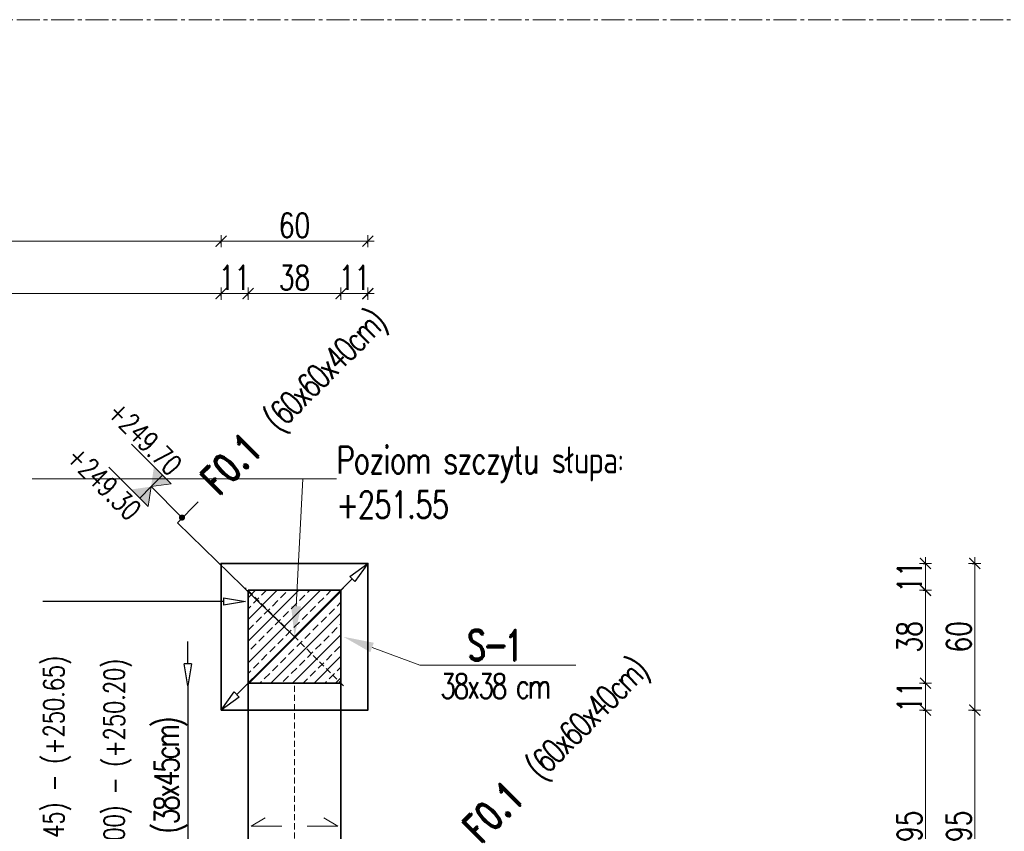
# Model space of a CAD drawing. Header units: millimetres. Extents: x -8 to 14965326, y -810 to 11054951.
# Tile 46 of 72: x 7505687 to 7506089, y 5558778 to 5559109. Entities that reach past the tile are written whole.
import ezdxf
from ezdxf import colors
from ezdxf.entities.mleader import LeaderData, LeaderLine
from ezdxf.math import Vec2, Vec3

# ---------------------------------------------------------------- set-up
doc = ezdxf.new("R2010")
doc.units = ezdxf.units.MM
doc.header["$LTSCALE"] = 0.5
doc.header["$MEASUREMENT"] = 0
doc.linetypes.add('CENTER2', pattern=[1.125, 0.75, -0.125, 0.125, -0.125])
doc.linetypes.add('KRESKOWA', pattern=[0.75, 0.5, -0.25])
doc.layers.get('0').update_dxf_attribs({"linetype": 'CONTINUOUS', "lineweight": 13})
doc.layers.get('Defpoints').update_dxf_attribs({"linetype": 'CONTINUOUS'})
for name, color, linetype, lineweight in [('_K_pozycje', 1, 'CONTINUOUS', 5), ('K_Cienkie przerywane', 252, 'KRESKOWA', 9), ('K_Fundamenty - przekrój', 40, 'CONTINUOUS', 35), ('K_Kreskowanie', 253, 'CONTINUOUS', 5), ('K_Opis', 7, 'CONTINUOUS', 9), ('K_Ściany - przekrój', 7, 'CONTINUOUS', 35), ('tkd_obszary_wykazu', 14, 'CENTER2', 9), ('tkd_wym', 1, 'CONTINUOUS', 5)]:
    doc.layers.add(name, color=color, linetype=linetype, lineweight=lineweight)
doc.styles.add('___K_OPIS_ROMAND', font='romand.shx', dxfattribs={"width": 0.75})
doc.styles.add('___K_OPIS_SIMPLEX', font='simplex.shx', dxfattribs={"width": 0.75})
doc.styles.add('tkd_txt0', font='simplex.shx', dxfattribs={"width": 0.75})
doc.dimstyles.new('opisy_wieńce', dxfattribs={"dimscale": 0.6, "dimtxt": 20, "dimasz": 25, "dimexe": 10, "dimexo": 50, "dimgap": 10, "dimtad": 0, "dimdec": 1, "dimrnd": 0.05000000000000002, "dimzin": 9, "dimdsep": 46, "dimtxsty": '___K_OPIS_ROMAND', "dimblk1": 'CLOSEDBLANK', "dimblk2": 'CLOSEDBLANK', "dimsah": 1, "dimcen": 0, "dimdle": 10, "dimse1": 1, "dimse2": 1, "dimclrd": 1, "dimclre": 256, "dimclrt": 50, "dimazin": 2, "dimtm": 1e-09, "dimtfac": 1, "dimtdec": 1, "dimtmove": 2, "dimatfit": 3, "dimfxl": 1, "dimtolj": 1, "dimtzin": 0, "dimarcsym": 0})
doc.dimstyles.new('tkd_1-50cm[cm]', dxfattribs={"dimtxt": 10, "dimasz": 2.5, "dimexe": 0, "dimexo": 10, "dimgap": 1.5, "dimtad": 1, "dimdec": 1, "dimrnd": 0.5, "dimdsep": 46, "dimtxsty": 'tkd_txt0', "dimblk": 'tkd_dim_arrow', "dimcen": 0, "dimclrd": 1, "dimclre": 256, "dimclrt": 7, "dimaunit": 1, "dimadec": 0, "dimazin": 0, "dimtfac": 0.009090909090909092, "dimtdec": 1, "dimtix": 1, "dimtmove": 1, "dimatfit": 3, "dimldrblk": 'DOTSMALL', "dimfxl": 1, "dimfxlon": 1, "dimtvp": 0.02, "dimtolj": 1, "dimtzin": 9, "dimlwd": -1, "dimarcsym": 0})

# ---------------------------------------------------------------- blocks, each defined once
blk = doc.blocks.new('_ClosedBlank')
at = {"color": 0, "linetype": 'ByBlock', "lineweight": -2}
for p, q in [((-1, 0.1666666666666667), (0, 0)), ((-1, 0.1666666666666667), (-1, -0.1666666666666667)), ((0, 0), (-1, -0.1666666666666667))]:
    blk.add_line(p, q, dxfattribs=at)
blk = doc.blocks.new('*D161')
at = {"layer": '_K_pozycje', "color": 1, "lineweight": -2, "transparency": 16777216}
for p, q in [((7505553.111620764, 5558871.435350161), (7505557.831440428, 5558871.435350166)), ((7505770.111620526, 5558871.435350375), (7505696.260011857, 5558871.435350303))]:
    blk.add_line(p, q, dxfattribs=at)
at = {"layer": 'Defpoints', "color": 0, "transparency": 16777216}
for p in [(7505544.111620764, 5558871.435349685), (7505544.111620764, 5558871.435350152), (7505779.111620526, 5558871.435349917)]:
    blk.add_point(p, dxfattribs=at)
at = {"layer": '_K_pozycje', "color": 1, "lineweight": -2, "transparency": 16777216, "xscale": 9, "yscale": 9, "zscale": 9}
for p, rotation in [((7505544.111620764, 5558871.435350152), 180.0000000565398), ((7505779.111620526, 5558871.435350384), 5.653981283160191e-08)]:
    blk.add_blockref('_ClosedBlank', p, dxfattribs=dict(at, rotation=rotation))
at = {"layer": '_K_pozycje', "color": 50, "transparency": 16777216, "insert": (7505627.045726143, 5558871.435350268), "char_height": 12, "attachment_point": 5, "rotation": 5.6539779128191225e-08, "style": '___K_OPIS_ROMAND'}
blk.add_mtext('\\A1;Bramka wejściowa', dxfattribs=at)
blk = doc.blocks.new('*D171')
at = {"layer": '_K_pozycje', "color": 1, "lineweight": -2, "transparency": 16777216}
for p, q in [((7505751.299840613, 5558903.688071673), (7505759.785122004, 5558912.17335303)), ((7505799.111622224, 5558857.055748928), (7505751.299840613, 5558903.688071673)), ((7505822.7476613, 5558880.691787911), (7505775.475583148, 5558833.419709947))]:
    blk.add_line(p, q, dxfattribs=at)
at = {"layer": 'Defpoints', "color": 0, "transparency": 16777216}
for p in [(7505829.111622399, 5558887.055748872), (7505769.11162216, 5558827.055748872), (7505769.111622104, 5558827.055748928)]:
    blk.add_point(p, dxfattribs=at)
at = {"layer": '_K_pozycje', "color": 1, "lineweight": -2, "transparency": 16777216, "xscale": 9, "yscale": 9, "zscale": 9}
for p, rotation in [((7505829.111622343, 5558887.055748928), 44.99999988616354), ((7505769.111622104, 5558827.055748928), 224.9999998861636)]:
    blk.add_blockref('_ClosedBlank', p, dxfattribs=dict(at, rotation=rotation))
at = {"layer": '_K_pozycje', "color": 50, "transparency": 16777216, "insert": (7505799.821672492, 5558952.209903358), "char_height": 12, "attachment_point": 5, "rotation": 44.99999988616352, "style": '___K_OPIS_ROMAND'}
blk.add_mtext('\\A1;F0.1{\\fArial|b0|i0|c238|p34;\\H0.87497x;\\C242;   \\Fsimplex|c238;\\H0.95241x;\\T0.8;(60x60x40cm)}', dxfattribs=at)
blk = doc.blocks.new('*U40')
at = {"layer": 'K_Opis'}
h = blk.add_hatch(color=1, dxfattribs=at)
edge = h.paths.add_edge_path()
edge.add_arc((1.63491603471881e-29, 0), 0.03599999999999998, 359.9999999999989, 719.999999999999)
at = {"layer": 'K_Opis', "color": 1}
blk.add_line((6.6596631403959e-08, 0.5107883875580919), (1.63491603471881e-29, 0), dxfattribs=at)
at = {"layer": 'K_Opis'}
for points in [[(-0.1881599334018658, 0.5107884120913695), (-0.1881598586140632, 1.022270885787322)], [(0.1881600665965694, 0.5107883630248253), (0.1881601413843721, 1.022270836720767)], [(-0.1881599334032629, 0.5107884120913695), (6.659735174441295e-08, 0.510788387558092), (-0.1881599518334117, 0.3694368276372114), (-0.1881599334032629, 0.5107884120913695)], [(0.1881600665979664, 0.5107883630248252), (6.659735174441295e-08, 0.510788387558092), (0.1881600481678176, 0.3694367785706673), (0.1881600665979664, 0.5107883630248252)]]:
    blk.add_lwpolyline(points, dxfattribs=at)
for points in [[(-0.1881599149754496, 0.6521399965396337), (-0.1881599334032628, 0.5107884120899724), (6.659805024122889e-08, 0.5107883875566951)], [(0.1881600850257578, 0.6521399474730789), (0.1881600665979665, 0.5107883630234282), (6.659665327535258e-08, 0.5107883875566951)], [(-0.1881599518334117, 0.3694368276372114), (-0.1881599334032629, 0.5107884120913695), (6.659805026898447e-08, 0.510788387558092)], [(0.1881600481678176, 0.3694367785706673), (0.1881600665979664, 0.5107883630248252), (6.659665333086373e-08, 0.510788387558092)]]:
    blk.add_solid(points, dxfattribs=at)
at = {"layer": 'K_Opis', "style": '___K_OPIS_SIMPLEX', "width": 0.75, "flags": 8}
for tag, p in [('góra', (-0.2273332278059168, 0.3830138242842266)), ('dół', (0.479503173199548, 0.3830138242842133))]:
    blk.add_attdef(tag, p, '', height=0.2399999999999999, rotation=89.99999999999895, dxfattribs=at)
blk = doc.blocks.new('*D172')
at = {"layer": '_K_pozycje', "color": 1, "lineweight": -2, "transparency": 16777216}
for p, q in [((7505866.913834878, 5558769.857961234), (7505829.111622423, 5558732.055748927)), ((7505822.747661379, 5558725.69178791), (7505775.475583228, 5558678.419709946))]:
    blk.add_line(p, q, dxfattribs=at)
at = {"layer": 'Defpoints', "color": 0, "transparency": 16777216}
for p in [(7505829.111622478, 5558732.055748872), (7505769.11162224, 5558672.055748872), (7505769.111622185, 5558672.055748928)]:
    blk.add_point(p, dxfattribs=at)
at = {"layer": '_K_pozycje', "color": 1, "lineweight": -2, "transparency": 16777216, "xscale": 9, "yscale": 9, "zscale": 9}
for p, rotation in [((7505829.111622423, 5558732.055748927), 44.99999988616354), ((7505769.111622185, 5558672.055748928), 224.9999998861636)]:
    blk.add_blockref('_ClosedBlank', p, dxfattribs=dict(at, rotation=rotation))
at = {"layer": '_K_pozycje', "color": 50, "transparency": 16777216, "insert": (7505906.950385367, 5558809.894511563), "char_height": 12, "attachment_point": 5, "rotation": 44.99999988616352, "style": '___K_OPIS_ROMAND'}
blk.add_mtext('\\A1;F0.1{\\fArial|b0|i0|c238|p34;\\H0.87497x;\\C242;   \\Fsimplex|c238;\\H0.95241x;\\T0.8;(60x60x40cm)}', dxfattribs=at)
blk = doc.blocks.new('*D230')
at = {"layer": '_K_pozycje', "color": 1, "lineweight": -2, "transparency": 16777216}
for p, q in [((7505755.523688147, 5558846.055750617), (7505755.523688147, 5558855.055750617)), ((7505755.523688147, 5558837.055750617), (7505755.523688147, 5558732.055748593)), ((7505755.523688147, 5558723.055748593), (7505755.523688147, 5558714.055748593))]:
    blk.add_line(p, q, dxfattribs=at)
at = {"layer": 'Defpoints', "color": 0, "transparency": 16777216}
for p in [(7505779.111623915, 5558837.055750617), (7505755.523688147, 5558732.055748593), (7505779.111618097, 5558732.055748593)]:
    blk.add_point(p, dxfattribs=at)
at = {"layer": '_K_pozycje', "color": 1, "lineweight": -2, "transparency": 16777216, "xscale": 9, "yscale": 9, "zscale": 9}
for p, rotation in [((7505755.523688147, 5558837.055750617), 270), ((7505755.523688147, 5558732.055748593), 90)]:
    blk.add_blockref('_ClosedBlank', p, dxfattribs=dict(at, rotation=rotation))
at = {"layer": '_K_pozycje', "color": 50, "transparency": 16777216, "insert": (7505748.53896084, 5558784.555749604), "char_height": 12, "attachment_point": 5, "rotation": 90, "style": '___K_OPIS_ROMAND'}
blk.add_mtext('\\A1;B-1 {\\Fsimplex|c238;\\H0.83333x;\\T0.8;\\C242;(38x45cm)}', dxfattribs=at)
blk = doc.blocks.new('*U39')
at = {"layer": 'K_Opis'}
h = blk.add_hatch(color=1, dxfattribs=at)
edge = h.paths.add_edge_path()
edge.add_arc((3.785675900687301e-31, -4.2301348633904e-16), 0.03599999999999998, -1.0800249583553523e-12, 359.9999999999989, ccw=False)
at = {"layer": 'K_Opis', "color": 1}
blk.add_line((6.659661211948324e-08, -0.5107883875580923), (3.785675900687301e-31, -4.2301348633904e-16), dxfattribs=at)
at = {"layer": 'K_Opis'}
for points in [[(-0.1881599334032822, -0.5107884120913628), (6.65973324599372e-08, -0.5107883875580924), (-0.1881599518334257, -0.3694368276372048), (-0.1881599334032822, -0.5107884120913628)], [(0.1881600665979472, -0.5107883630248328), (6.65973324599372e-08, -0.5107883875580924), (0.1881600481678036, -0.3694367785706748), (0.1881600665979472, -0.5107883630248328)], [(-0.1881599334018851, -0.5107884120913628), (-0.1881598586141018, -1.022270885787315)], [(0.1881600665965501, -0.5107883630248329), (0.1881601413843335, -1.022270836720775)]]:
    blk.add_lwpolyline(points, dxfattribs=at)
for points in [[(-0.1881599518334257, -0.3694368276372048), (-0.1881599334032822, -0.5107884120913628), (6.659803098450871e-08, -0.5107883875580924)], [(0.1881600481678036, -0.3694367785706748), (0.1881600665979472, -0.5107883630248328), (6.659663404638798e-08, -0.5107883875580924)], [(-0.1881599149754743, -0.6521399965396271), (-0.1881599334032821, -0.5107884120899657), (6.659803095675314e-08, -0.5107883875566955)], [(0.1881600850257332, -0.6521399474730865), (0.1881600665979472, -0.5107883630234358), (6.659663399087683e-08, -0.5107883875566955)]]:
    blk.add_solid(points, dxfattribs=at)
at = {"layer": 'K_Opis', "style": '___K_OPIS_SIMPLEX', "width": 0.75, "flags": 8}
for tag, p in [('dół', (0.4795031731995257, -0.7772995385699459)), ('góra', (-0.227333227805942, -0.9230138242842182))]:
    blk.add_attdef(tag, p, '', height=0.2399999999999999, rotation=89.99999999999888, dxfattribs=at)
blk = doc.blocks.new('tkd_dim_arrow')
for p, q in [((-1, 0), (1, 0)), ((0, -1), (0, 1))]:
    blk.add_line(p, q)
at = {"const_width": 0.2}
blk.add_lwpolyline([(-0.8954183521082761, -0.8954183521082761), (0.8954183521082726, 0.8954183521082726)], dxfattribs=at)
blk = doc.blocks.new('*D265')
at = {"layer": 'Defpoints', "color": 0, "transparency": 16777216}
for p in [(7505769.111622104, 5559018.812563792), (7505554.111622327, 5558887.055749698), (7505769.111622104, 5558887.055749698)]:
    blk.add_point(p, dxfattribs=at)
at = {"layer": 'tkd_wym', "lineweight": -2, "transparency": 16777216}
for p, q in [((7505554.111622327, 5559017.812563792), (7505554.111622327, 5559018.812563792)), ((7505769.111622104, 5559017.812563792), (7505769.111622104, 5559018.812563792))]:
    blk.add_line(p, q, dxfattribs=at)
at = {"layer": 'tkd_wym', "color": 1, "transparency": 16777216}
blk.add_line((7505556.611622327, 5559018.812563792), (7505766.611622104, 5559018.812563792), dxfattribs=at)
at = {"layer": 'tkd_wym', "color": 1, "transparency": 16777216, "xscale": 2.5, "yscale": 2.5, "zscale": 2.5, "rotation": 180}
blk.add_blockref('tkd_dim_arrow', (7505554.111622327, 5559018.812563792), dxfattribs=at)
at = {"layer": 'tkd_wym', "color": 1, "transparency": 16777216, "xscale": 2.5, "yscale": 2.5, "zscale": 2.5}
blk.add_blockref('tkd_dim_arrow', (7505769.111622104, 5559018.812563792), dxfattribs=at)
at = {"layer": 'tkd_wym', "color": 7, "transparency": 16777216, "insert": (7505661.611622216, 5559025.312563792), "char_height": 10, "attachment_point": 5, "style": 'tkd_txt0'}
blk.add_mtext('\\A1;215', dxfattribs=at)
blk = doc.blocks.new('_DotSmall')
blk = doc.blocks.new('*D266')
at = {"layer": 'Defpoints', "color": 0, "transparency": 16777216}
for p in [(7505829.111622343, 5559018.812563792), (7505769.111622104, 5558887.055749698), (7505829.111622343, 5558887.055749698)]:
    blk.add_point(p, dxfattribs=at)
at = {"layer": 'tkd_wym', "lineweight": -2, "transparency": 16777216}
for p, q in [((7505769.111622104, 5559017.812563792), (7505769.111622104, 5559018.812563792)), ((7505829.111622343, 5559017.812563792), (7505829.111622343, 5559018.812563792))]:
    blk.add_line(p, q, dxfattribs=at)
at = {"layer": 'tkd_wym', "color": 1, "transparency": 16777216}
blk.add_line((7505771.611622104, 5559018.812563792), (7505826.611622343, 5559018.812563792), dxfattribs=at)
at = {"layer": 'tkd_wym', "color": 1, "transparency": 16777216, "xscale": 2.5, "yscale": 2.5, "zscale": 2.5, "rotation": 180}
blk.add_blockref('tkd_dim_arrow', (7505769.111622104, 5559018.812563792), dxfattribs=at)
at = {"layer": 'tkd_wym', "color": 1, "transparency": 16777216, "xscale": 2.5, "yscale": 2.5, "zscale": 2.5}
blk.add_blockref('tkd_dim_arrow', (7505829.111622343, 5559018.812563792), dxfattribs=at)
at = {"layer": 'tkd_wym', "color": 7, "transparency": 16777216, "insert": (7505799.111622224, 5559025.312563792), "char_height": 10, "attachment_point": 5, "style": 'tkd_txt0'}
blk.add_mtext('\\A1;60', dxfattribs=at)
blk = doc.blocks.new('*D309')
at = {"layer": 'Defpoints', "color": 0, "transparency": 16777216}
for p in [(7505829.111622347, 5558887.055749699), (7505829.111622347, 5558827.055748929), (7506077.157670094, 5558827.055748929)]:
    blk.add_point(p, dxfattribs=at)
at = {"layer": 'tkd_wym', "lineweight": -2, "transparency": 16777216}
for p, q in [((7506076.157670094, 5558887.055749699), (7506077.157670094, 5558887.055749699)), ((7506076.157670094, 5558827.055748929), (7506077.157670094, 5558827.055748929))]:
    blk.add_line(p, q, dxfattribs=at)
at = {"layer": 'tkd_wym', "color": 1, "transparency": 16777216}
blk.add_line((7506077.157670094, 5558884.555749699), (7506077.157670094, 5558829.555748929), dxfattribs=at)
at = {"layer": 'tkd_wym', "color": 1, "transparency": 16777216, "xscale": 2.5, "yscale": 2.5, "zscale": 2.5}
for p, rotation in [((7506077.157670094, 5558887.055749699), 90), ((7506077.157670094, 5558827.055748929), 270)]:
    blk.add_blockref('tkd_dim_arrow', p, dxfattribs=dict(at, rotation=rotation))
at = {"layer": 'tkd_wym', "color": 7, "transparency": 16777216, "insert": (7506070.657670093, 5558857.055749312), "char_height": 10, "attachment_point": 5, "rotation": 90, "style": 'tkd_txt0'}
blk.add_mtext('\\A1;60', dxfattribs=at)
blk = doc.blocks.new('*D310')
at = {"layer": 'Defpoints', "color": 0, "transparency": 16777216}
for p in [(7505829.111622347, 5558827.055748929), (7505829.111622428, 5558732.05574893), (7506077.157670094, 5558732.05574893)]:
    blk.add_point(p, dxfattribs=at)
at = {"layer": 'tkd_wym', "lineweight": -2, "transparency": 16777216}
for p, q in [((7506076.157670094, 5558827.055748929), (7506077.157670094, 5558827.055748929)), ((7506076.157670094, 5558732.05574893), (7506077.157670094, 5558732.05574893))]:
    blk.add_line(p, q, dxfattribs=at)
at = {"layer": 'tkd_wym', "color": 1, "transparency": 16777216}
blk.add_line((7506077.157670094, 5558824.555748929), (7506077.157670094, 5558734.55574893), dxfattribs=at)
at = {"layer": 'tkd_wym', "color": 1, "transparency": 16777216, "xscale": 2.5, "yscale": 2.5, "zscale": 2.5}
for p, rotation in [((7506077.157670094, 5558827.055748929), 90), ((7506077.157670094, 5558732.05574893), 270)]:
    blk.add_blockref('tkd_dim_arrow', p, dxfattribs=dict(at, rotation=rotation))
at = {"layer": 'tkd_wym', "color": 7, "transparency": 16777216, "insert": (7506070.657670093, 5558779.555748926), "char_height": 10, "attachment_point": 5, "rotation": 90, "style": 'tkd_txt0'}
blk.add_mtext('\\A1;95', dxfattribs=at)
blk = doc.blocks.new('*D340')
at = {"layer": 'Defpoints', "color": 0, "transparency": 16777216}
for p in [(7505769.111622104, 5558997.373850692), (7505554.111622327, 5558876.673081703), (7505769.111622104, 5558876.673081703)]:
    blk.add_point(p, dxfattribs=at)
at = {"layer": 'tkd_wym', "lineweight": -2, "transparency": 16777216}
for p, q in [((7505554.111622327, 5558996.373850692), (7505554.111622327, 5558997.373850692)), ((7505769.111622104, 5558996.373850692), (7505769.111622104, 5558997.373850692))]:
    blk.add_line(p, q, dxfattribs=at)
at = {"layer": 'tkd_wym', "color": 1, "transparency": 16777216}
blk.add_line((7505556.611622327, 5558997.373850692), (7505766.611622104, 5558997.373850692), dxfattribs=at)
at = {"layer": 'tkd_wym', "color": 1, "transparency": 16777216, "xscale": 2.5, "yscale": 2.5, "zscale": 2.5, "rotation": 180}
blk.add_blockref('tkd_dim_arrow', (7505554.111622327, 5558997.373850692), dxfattribs=at)
at = {"layer": 'tkd_wym', "color": 1, "transparency": 16777216, "xscale": 2.5, "yscale": 2.5, "zscale": 2.5}
blk.add_blockref('tkd_dim_arrow', (7505769.111622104, 5558997.373850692), dxfattribs=at)
at = {"layer": 'tkd_wym', "color": 7, "transparency": 16777216, "insert": (7505661.611622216, 5559003.873850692), "char_height": 10, "attachment_point": 5, "style": 'tkd_txt0'}
blk.add_mtext('\\A1;215', dxfattribs=at)
blk = doc.blocks.new('*D341')
at = {"layer": 'Defpoints', "color": 0, "transparency": 16777216}
for p in [(7505780.111620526, 5558997.373850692), (7505769.111622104, 5558876.673081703), (7505780.111620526, 5558876.055750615)]:
    blk.add_point(p, dxfattribs=at)
at = {"layer": 'tkd_wym', "lineweight": -2, "transparency": 16777216}
for p, q in [((7505769.111622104, 5558996.373850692), (7505769.111622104, 5558997.373850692)), ((7505780.111620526, 5558996.373850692), (7505780.111620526, 5558997.373850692))]:
    blk.add_line(p, q, dxfattribs=at)
at = {"layer": 'tkd_wym', "color": 1, "transparency": 16777216}
blk.add_line((7505771.611622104, 5558997.373850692), (7505777.611620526, 5558997.373850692), dxfattribs=at)
at = {"layer": 'tkd_wym', "color": 1, "transparency": 16777216, "xscale": 2.5, "yscale": 2.5, "zscale": 2.5, "rotation": 180}
blk.add_blockref('tkd_dim_arrow', (7505769.111622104, 5558997.373850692), dxfattribs=at)
at = {"layer": 'tkd_wym', "color": 1, "transparency": 16777216, "xscale": 2.5, "yscale": 2.5, "zscale": 2.5}
blk.add_blockref('tkd_dim_arrow', (7505780.111620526, 5558997.373850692), dxfattribs=at)
at = {"layer": 'tkd_wym', "color": 7, "transparency": 16777216, "insert": (7505774.611621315, 5559003.873850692), "char_height": 10, "attachment_point": 5, "style": 'tkd_txt0'}
blk.add_mtext('\\A1;11', dxfattribs=at)
blk = doc.blocks.new('*D342')
at = {"layer": 'Defpoints', "color": 0, "transparency": 16777216}
for p in [(7505818.111620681, 5558997.373850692), (7505780.111620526, 5558876.055750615), (7505818.111620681, 5558876.055750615)]:
    blk.add_point(p, dxfattribs=at)
at = {"layer": 'tkd_wym', "lineweight": -2, "transparency": 16777216}
for p, q in [((7505780.111620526, 5558996.373850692), (7505780.111620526, 5558997.373850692)), ((7505818.111620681, 5558996.373850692), (7505818.111620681, 5558997.373850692))]:
    blk.add_line(p, q, dxfattribs=at)
at = {"layer": 'tkd_wym', "color": 1, "transparency": 16777216}
blk.add_line((7505782.611620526, 5558997.373850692), (7505815.611620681, 5558997.373850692), dxfattribs=at)
at = {"layer": 'tkd_wym', "color": 1, "transparency": 16777216, "xscale": 2.5, "yscale": 2.5, "zscale": 2.5, "rotation": 180}
blk.add_blockref('tkd_dim_arrow', (7505780.111620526, 5558997.373850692), dxfattribs=at)
at = {"layer": 'tkd_wym', "color": 1, "transparency": 16777216, "xscale": 2.5, "yscale": 2.5, "zscale": 2.5}
blk.add_blockref('tkd_dim_arrow', (7505818.111620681, 5558997.373850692), dxfattribs=at)
at = {"layer": 'tkd_wym', "color": 7, "transparency": 16777216, "insert": (7505799.111620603, 5559003.873850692), "char_height": 10, "attachment_point": 5, "style": 'tkd_txt0'}
blk.add_mtext('\\A1;38', dxfattribs=at)
blk = doc.blocks.new('*D343')
at = {"layer": 'Defpoints', "color": 0, "transparency": 16777216}
for p in [(7505829.111622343, 5558997.373850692), (7505829.111622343, 5558887.055749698), (7505818.111620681, 5558876.055750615)]:
    blk.add_point(p, dxfattribs=at)
at = {"layer": 'tkd_wym', "lineweight": -2, "transparency": 16777216}
for p, q in [((7505818.111620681, 5558996.373850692), (7505818.111620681, 5558997.373850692)), ((7505829.111622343, 5558996.373850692), (7505829.111622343, 5558997.373850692))]:
    blk.add_line(p, q, dxfattribs=at)
at = {"layer": 'tkd_wym', "color": 1, "transparency": 16777216}
blk.add_line((7505820.611620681, 5558997.373850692), (7505826.611622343, 5558997.373850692), dxfattribs=at)
at = {"layer": 'tkd_wym', "color": 1, "transparency": 16777216, "xscale": 2.5, "yscale": 2.5, "zscale": 2.5, "rotation": 180}
blk.add_blockref('tkd_dim_arrow', (7505818.111620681, 5558997.373850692), dxfattribs=at)
at = {"layer": 'tkd_wym', "color": 1, "transparency": 16777216, "xscale": 2.5, "yscale": 2.5, "zscale": 2.5}
blk.add_blockref('tkd_dim_arrow', (7505829.111622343, 5558997.373850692), dxfattribs=at)
at = {"layer": 'tkd_wym', "color": 7, "transparency": 16777216, "insert": (7505823.611621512, 5559003.873850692), "char_height": 10, "attachment_point": 5, "style": 'tkd_txt0'}
blk.add_mtext('\\A1;11', dxfattribs=at)
blk = doc.blocks.new('*D367')
at = {"layer": 'Defpoints', "color": 0, "transparency": 16777216}
for p in [(7505829.111622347, 5558887.055749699), (7505817.684802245, 5558876.055750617), (7506057.013064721, 5558876.055750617)]:
    blk.add_point(p, dxfattribs=at)
at = {"layer": 'tkd_wym', "lineweight": -2, "transparency": 16777216}
for p, q in [((7506056.013064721, 5558887.055749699), (7506057.013064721, 5558887.055749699)), ((7506056.013064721, 5558876.055750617), (7506057.013064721, 5558876.055750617))]:
    blk.add_line(p, q, dxfattribs=at)
at = {"layer": 'tkd_wym', "color": 1, "transparency": 16777216}
blk.add_line((7506057.013064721, 5558884.555749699), (7506057.013064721, 5558878.555750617), dxfattribs=at)
at = {"layer": 'tkd_wym', "color": 1, "transparency": 16777216, "xscale": 2.5, "yscale": 2.5, "zscale": 2.5}
for p, rotation in [((7506057.013064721, 5558887.055749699), 90), ((7506057.013064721, 5558876.055750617), 270)]:
    blk.add_blockref('tkd_dim_arrow', p, dxfattribs=dict(at, rotation=rotation))
at = {"layer": 'tkd_wym', "color": 7, "transparency": 16777216, "insert": (7506050.51306472, 5558881.555750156), "char_height": 10, "attachment_point": 5, "rotation": 90, "style": 'tkd_txt0'}
blk.add_mtext('\\A1;11', dxfattribs=at)
blk = doc.blocks.new('*D368')
at = {"layer": 'Defpoints', "color": 0, "transparency": 16777216}
for p in [(7505817.684802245, 5558876.055750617), (7505815.93678331, 5558838.055750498), (7506057.013064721, 5558838.055750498)]:
    blk.add_point(p, dxfattribs=at)
at = {"layer": 'tkd_wym', "lineweight": -2, "transparency": 16777216}
for p, q in [((7506056.013064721, 5558876.055750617), (7506057.013064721, 5558876.055750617)), ((7506056.013064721, 5558838.055750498), (7506057.013064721, 5558838.055750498))]:
    blk.add_line(p, q, dxfattribs=at)
at = {"layer": 'tkd_wym', "color": 1, "transparency": 16777216}
blk.add_line((7506057.013064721, 5558873.555750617), (7506057.013064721, 5558840.555750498), dxfattribs=at)
at = {"layer": 'tkd_wym', "color": 1, "transparency": 16777216, "xscale": 2.5, "yscale": 2.5, "zscale": 2.5}
for p, rotation in [((7506057.013064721, 5558876.055750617), 90), ((7506057.013064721, 5558838.055750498), 270)]:
    blk.add_blockref('tkd_dim_arrow', p, dxfattribs=dict(at, rotation=rotation))
at = {"layer": 'tkd_wym', "color": 7, "transparency": 16777216, "insert": (7506050.51306472, 5558857.055750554), "char_height": 10, "attachment_point": 5, "rotation": 90, "style": 'tkd_txt0'}
blk.add_mtext('\\A1;38', dxfattribs=at)
blk = doc.blocks.new('*D369')
at = {"layer": 'Defpoints', "color": 0, "transparency": 16777216}
for p in [(7505815.93678331, 5558838.055750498), (7505829.111622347, 5558827.055748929), (7506057.013064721, 5558827.055748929)]:
    blk.add_point(p, dxfattribs=at)
at = {"layer": 'tkd_wym', "lineweight": -2, "transparency": 16777216}
for p, q in [((7506056.013064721, 5558838.055750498), (7506057.013064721, 5558838.055750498)), ((7506056.013064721, 5558827.055748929), (7506057.013064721, 5558827.055748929))]:
    blk.add_line(p, q, dxfattribs=at)
at = {"layer": 'tkd_wym', "color": 1, "transparency": 16777216}
blk.add_line((7506057.013064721, 5558835.555750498), (7506057.013064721, 5558829.555748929), dxfattribs=at)
at = {"layer": 'tkd_wym', "color": 1, "transparency": 16777216, "xscale": 2.5, "yscale": 2.5, "zscale": 2.5}
for p, rotation in [((7506057.013064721, 5558838.055750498), 90), ((7506057.013064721, 5558827.055748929), 270)]:
    blk.add_blockref('tkd_dim_arrow', p, dxfattribs=dict(at, rotation=rotation))
at = {"layer": 'tkd_wym', "color": 7, "transparency": 16777216, "insert": (7506050.51306472, 5558832.555749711), "char_height": 10, "attachment_point": 5, "rotation": 90, "style": 'tkd_txt0'}
blk.add_mtext('\\A1;11', dxfattribs=at)
blk = doc.blocks.new('*D370')
at = {"layer": 'Defpoints', "color": 0, "transparency": 16777216}
for p in [(7505829.111622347, 5558827.055748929), (7505814.796693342, 5558732.05574893), (7506057.013064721, 5558732.05574893)]:
    blk.add_point(p, dxfattribs=at)
at = {"layer": 'tkd_wym', "lineweight": -2, "transparency": 16777216}
for p, q in [((7506056.013064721, 5558827.055748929), (7506057.013064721, 5558827.055748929)), ((7506056.013064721, 5558732.05574893), (7506057.013064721, 5558732.05574893))]:
    blk.add_line(p, q, dxfattribs=at)
at = {"layer": 'tkd_wym', "color": 1, "transparency": 16777216}
blk.add_line((7506057.013064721, 5558824.555748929), (7506057.013064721, 5558734.55574893), dxfattribs=at)
at = {"layer": 'tkd_wym', "color": 1, "transparency": 16777216, "xscale": 2.5, "yscale": 2.5, "zscale": 2.5}
for p, rotation in [((7506057.013064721, 5558827.055748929), 90), ((7506057.013064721, 5558732.05574893), 270)]:
    blk.add_blockref('tkd_dim_arrow', p, dxfattribs=dict(at, rotation=rotation))
at = {"layer": 'tkd_wym', "color": 7, "transparency": 16777216, "insert": (7506050.51306472, 5558779.555748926), "char_height": 10, "attachment_point": 5, "rotation": 90, "style": 'tkd_txt0'}
blk.add_mtext('\\A1;95', dxfattribs=at)

msp = doc.modelspace()

# ---------------------------------------------------------------- hatches: boundary and pattern name
at = {"layer": 'K_Kreskowanie'}
h = msp.add_hatch(dxfattribs=at)
h.set_pattern_fill('ANSI33', color=256, scale=25)
h.set_pattern_definition([(45, (1907.715388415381, 551.820459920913), (-4.419417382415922, 4.419417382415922), []), (45, (1912.134805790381, 551.820459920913), (-4.419417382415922, 4.419417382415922), [3.125, -1.5625])])
h.paths.add_polyline_path([(7505780.111620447, 5558838.055750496), (7505818.111620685, 5558838.055750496), (7505818.111620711, 5558876.055750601), (7505780.111620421, 5558876.055750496)])

# ---------------------------------------------------------------- linework, layer by layer
at = {"layer": 'K_Cienkie przerywane', "linetype": 'KRESKOWA', "ltscale": 10}
for p, q in [((7505819.111620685, 5558877.055750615), (7505779.111620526, 5558837.055750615)), ((7505819.111620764, 5558837.055750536), (7505779.111620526, 5558877.055750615)), ((7505799.111620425, 5558722.055750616), (7505799.111620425, 5558837.055750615))]:
    msp.add_line(p, q, dxfattribs=at)
at = {"layer": 'K_Fundamenty - przekrój'}
msp.add_lwpolyline([(7505769.111622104, 5558827.055748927), (7505769.111622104, 5558887.055748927), (7505829.111622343, 5558887.055748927), (7505829.111622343, 5558827.055748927)], close=True, dxfattribs=at)
at = {"layer": 'K_Opis'}
for points in [[(7505793.886901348, 5558779.555750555), (7505781.348430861, 5558779.555750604), (7505787.137276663, 5558783.039193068)], [(7505804.336339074, 5558779.555750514), (7505816.874809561, 5558779.555750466), (7505811.085963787, 5558783.039192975)]]:
    msp.add_lwpolyline(points, dxfattribs=at)
at = {"layer": 'K_Ściany - przekrój', "linetype": 'Continuous', "ltscale": 2.5}
for p, q in [((7505780.111620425, 5558721.055750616), (7505780.111620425, 5558838.055750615)), ((7505818.111620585, 5558721.055750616), (7505818.111620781, 5558838.055750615))]:
    msp.add_line(p, q, dxfattribs=at)
msp.add_lwpolyline([(7505780.111620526, 5558876.055750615), (7505818.111620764, 5558876.055750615), (7505818.111620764, 5558838.055750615), (7505780.111620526, 5558838.055750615)], close=True, dxfattribs=at)
at = {"layer": 'tkd_obszary_wykazu', "ltscale": 25}
msp.add_lwpolyline([(7503716.83762762, 5559109.385387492), (7506482.052716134, 5559109.385387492), (7506482.052716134, 5554949.530839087), (7503716.83762762, 5554949.530839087)], close=True, dxfattribs=at)

# ---------------------------------------------------------------- block references
ref = msp.add_blockref('*U40', (7505753.124624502, 5558905.801246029), dxfattribs=dict(xscale=-35, yscale=35, zscale=35, rotation=45.00000736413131))
ref.add_attrib('góra', '+249.70', (7505721.906688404, 5558948.271593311), dxfattribs={"layer": 'K_Opis', "height": 8.399999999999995, "rotation": 315.0000073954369, "style": '___K_OPIS_SIMPLEX', "width": 0.75, "flags": 8})
ref.add_attrib('dół', '+249.30', (7505705.261910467, 5558929.929754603), dxfattribs={"layer": 'K_Opis', "height": 8.399999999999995, "rotation": 315.0000073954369, "style": '___K_OPIS_SIMPLEX', "width": 0.75, "flags": 8})
ref = msp.add_blockref('*U39', (7505712.84332009, 5558732.055748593), dxfattribs=dict(xscale=-35, yscale=35, zscale=35, rotation=180.0000074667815))
ref.add_attrib('góra', '(+250.45) - (+250.65)', (7505704.88665541, 5558745.161231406), dxfattribs={"layer": 'K_Opis', "height": 8.399999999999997, "rotation": 90.0000074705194, "style": '___K_OPIS_SIMPLEX', "width": 0.75, "flags": 8})
ref.add_attrib('dół', '(+250.00) - (+250.20)', (7505729.625929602, 5558743.961234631), dxfattribs={"layer": 'K_Opis', "height": 8.399999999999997, "rotation": 90.0000074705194, "style": '___K_OPIS_SIMPLEX', "width": 0.75, "flags": 8})

# ---------------------------------------------------------------- dimensions: what is measured, and where the dimension line sits
at = {"layer": '_K_pozycje'}
for base, p1, p2, angle, text, override, picture, middle in [((7505769.111622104, 5558827.055748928), (7505829.111622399, 5558887.055748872), (7505769.11162216, 5558827.055748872), 224.99999988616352, 'F0.1{\\fArial|b0|i0|c238|p34;\\H0.87497x;\\C242;   \\Fsimplex|c238;\\H0.95241x;\\T0.8;(60x60x40cm)}', {"dimasz": 15, "dimtmove": 1}, '*D171', (7505764.0277627, 5558916.415993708)), ((7505544.111620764, 5558871.435350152), (7505779.111620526, 5558871.435349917), (7505544.111620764, 5558871.435349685), 180.0000000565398, 'Bramka wejściowa', {"dimasz": 15}, '*D161', (7505627.045726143, 5558871.435350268)), ((7505769.111622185, 5558672.055748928), (7505829.111622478, 5558732.055748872), (7505769.111622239, 5558672.055748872), 224.99999988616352, 'F0.1{\\fArial|b0|i0|c238|p34;\\H0.87497x;\\C242;   \\Fsimplex|c238;\\H0.95241x;\\T0.8;(60x60x40cm)}', {"dimasz": 15, "dimtmove": 1}, '*D172', (7505912.639197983, 5558804.205698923)), ((7505755.523688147, 5558732.055748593), (7505779.111623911, 5558837.055750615), (7505779.111618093, 5558732.055748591), 269.9999968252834, 'B-1 {\\Fsimplex|c238;\\H0.83333x;\\T0.8;\\C242;(38x45cm)}', {"dimasz": 15}, '*D230', (7505748.53896084, 5558784.555749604))]:
    dim = msp.add_linear_dim(base=base, p1=p1, p2=p2, angle=angle, text=text, dimstyle='opisy_wieńce', override=override, dxfattribs=at)
    dim.commit()
    dim.dimension.update_dxf_attribs({"geometry": picture, "text_midpoint": middle, "dimtype": 161})
at = {"layer": 'tkd_wym'}
for base, p1, p2, picture, middle in [((7505769.111622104, 5559018.812563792), (7505554.111622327, 5558887.055749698), (7505769.111622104, 5558887.055749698), '*D265', (7505661.611622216, 5559025.312563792)), ((7505829.111622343, 5559018.812563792), (7505769.111622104, 5558887.055749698), (7505829.111622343, 5558887.055749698), '*D266', (7505799.111622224, 5559025.312563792)), ((7505769.111622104, 5558997.373850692), (7505554.111622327, 5558876.673081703), (7505769.111622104, 5558876.673081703), '*D340', (7505661.611622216, 5559003.873850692)), ((7505780.111620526, 5558997.373850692), (7505769.111622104, 5558876.673081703), (7505780.111620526, 5558876.055750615), '*D341', (7505774.611621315, 5559003.873850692)), ((7505818.111620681, 5558997.373850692), (7505780.111620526, 5558876.055750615), (7505818.111620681, 5558876.055750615), '*D342', (7505799.111620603, 5559003.873850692)), ((7505829.111622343, 5558997.373850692), (7505818.111620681, 5558876.055750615), (7505829.111622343, 5558887.055749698), '*D343', (7505823.611621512, 5559003.873850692))]:
    dim = msp.add_linear_dim(base=base, p1=p1, p2=p2, dimstyle='tkd_1-50cm[cm]', dxfattribs=at)
    dim.commit()
    dim.dimension.update_dxf_attribs({"geometry": picture, "text_midpoint": middle})
for base, p1, p2, picture, middle in [((7506057.013064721, 5558876.055750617), (7505829.111622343, 5558887.055749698), (7505817.684802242, 5558876.055750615), '*D367', (7506050.51306472, 5558881.555750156)), ((7506077.157670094, 5558827.055748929), (7505829.111622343, 5558887.055749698), (7505829.111622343, 5558827.055748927), '*D309', (7506070.657670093, 5558857.055749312)), ((7506057.013064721, 5558838.055750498), (7505817.684802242, 5558876.055750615), (7505815.936783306, 5558838.055750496), '*D368', (7506050.51306472, 5558857.055750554)), ((7506057.013064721, 5558827.055748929), (7505815.936783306, 5558838.055750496), (7505829.111622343, 5558827.055748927), '*D369', (7506050.51306472, 5558832.555749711)), ((7506057.013064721, 5558732.05574893), (7505829.111622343, 5558827.055748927), (7505814.796693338, 5558732.055748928), '*D370', (7506050.51306472, 5558779.555748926)), ((7506077.157670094, 5558732.05574893), (7505829.111622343, 5558827.055748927), (7505829.111622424, 5558732.055748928), '*D310', (7506070.657670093, 5558779.555748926))]:
    dim = msp.add_linear_dim(base=base, p1=p1, p2=p2, angle=90, dimstyle='tkd_1-50cm[cm]', dxfattribs=at)
    dim.commit()
    dim.dimension.update_dxf_attribs({"geometry": picture, "text_midpoint": middle})

# ---------------------------------------------------------------- leaders
at = {"layer": 'K_Opis'}
ml = msp.add_multileader_mtext('Standard', dxfattribs=at)
ml.set_content('{\\T0.95;Poziom szczytu słupa:\\P+251.55}', color=256, style='___K_OPIS_SIMPLEX')
ml.set_leader_properties(color=256, linetype='ByLayer', lineweight=9)
ml.build(insert=Vec2(0, 0))
ml.multileader.update_dxf_attribs({"text_left_attachment_type": 6, "text_right_attachment_type": 6, "arrow_head_size": 12.5})
ctx = ml.context
ctx.base_point, ctx.char_height, ctx.arrow_head_size, ctx.landing_gap_size, ctx.plane_origin = Vec3(7505816.254248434, 5558921.685495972), 11, 12.5, 0, Vec3(7505820.21664707, 5559235.923076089)
ctx.left_attachment, ctx.right_attachment = 6, 6
notes = []
notes.append((ctx, [(0, (1, 1, 0), (7505802.503032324, 5558921.685495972), (1, 0), 13.75121611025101, [(0, [(7505799.111622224, 5558857.055748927)], 0, [])])]))
ctx.mtext.insert, ctx.mtext.width, ctx.mtext.defined_height, ctx.mtext.flow_direction = Vec3(7505816.254248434, 5558934.885495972), 140.3996469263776, 98.24674889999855, 5
ml = msp.add_multileader_mtext('Standard', dxfattribs=at)
ml.set_content('{\\T0.85;\\C2;S-1\\T1;\\C50;\\P\\Fsimplex|c238;\\H0.8x;\\T0.8;\\C1;38x38 cm}', color=7, style='___K_OPIS_ROMAND')
ml.set_leader_properties(color=1, linetype='CONTINUOUS', lineweight=9)
ml.build(insert=Vec2(0, 0))
ml.multileader.update_dxf_attribs({"text_left_attachment_type": 6, "text_right_attachment_type": 6, "dogleg_length": 5, "arrow_head_size": 12.5})
ctx = ml.context
ctx.base_point, ctx.char_height, ctx.arrow_head_size, ctx.landing_gap_size, ctx.plane_origin, ctx.plane_x_axis, ctx.plane_y_axis = Vec3(7505857.610835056, 5558845.382315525), 12.5, 12.5, 0, Vec3(7505846.732390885, 5558805.839790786), Vec3(1, -2.449293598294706e-16), Vec3(2.449293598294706e-16, 1)
ctx.left_attachment, ctx.right_attachment, ctx.text_align_type = 6, 6, 1
notes.append((ctx, [(0, (1, 1, 0), (7505850.395039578, 5558845.382315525), (1, -2.449293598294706e-16), 7.215795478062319, [(0, [(7505819.111620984, 5558857.055750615)], 0, [])])]))
ctx.mtext.insert, ctx.mtext.text_direction, ctx.mtext.alignment, ctx.mtext.line_spacing_factor, ctx.mtext.flow_direction = Vec3(7505880.682263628, 5558859.882315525), Vec3(1, -2.449293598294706e-16), 2, 0.8640000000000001, 5
for ctx, leaders in notes:
    for number, flags, end, landing, length, lines in leaders:
        leader = LeaderData()
        leader.index, (leader.has_last_leader_line, leader.has_dogleg_vector, leader.attachment_direction) = number, flags
        leader.last_leader_point, leader.dogleg_vector, leader.dogleg_length = Vec3(end), Vec3(landing), length
        for number, points, colour, breaks in lines:
            line = LeaderLine()
            line.index, line.vertices, line.color, line.breaks = number, Vec3.list(points), colors.encode_raw_color(colour), breaks
            leader.lines.append(line)
        ctx.leaders.append(leader)

doc.saveas('drawing.dxf')
